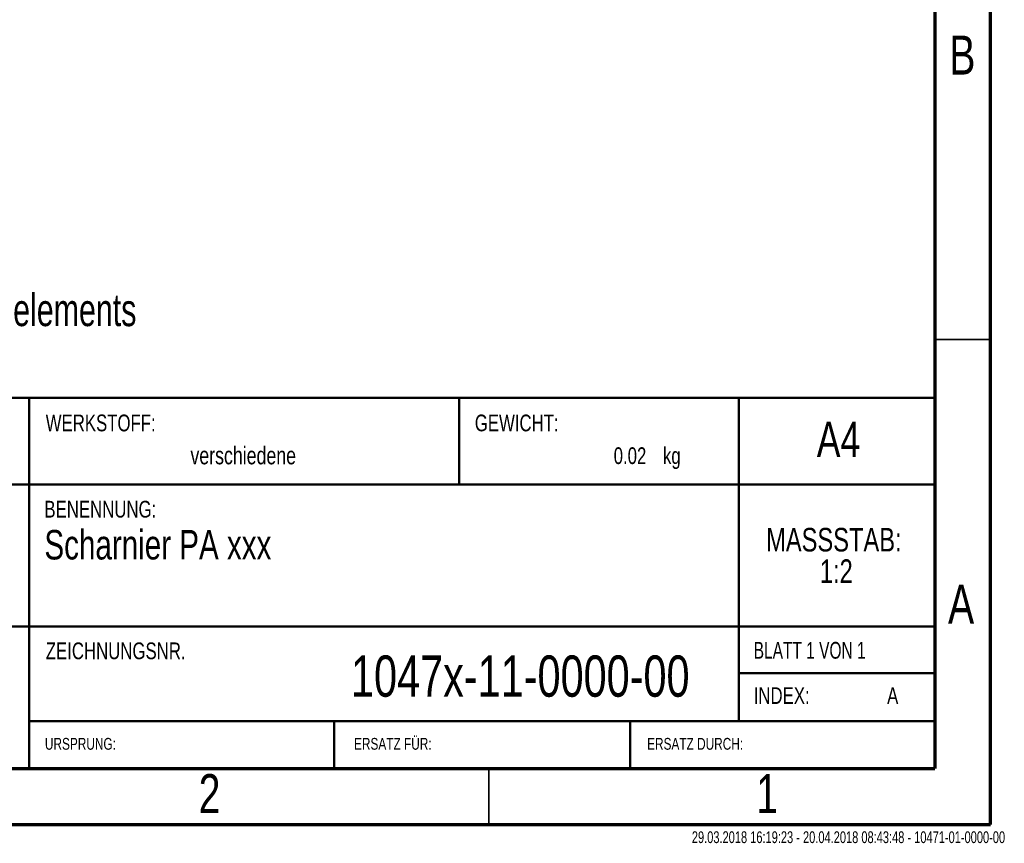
# Model space of a CAD drawing. Header units: millimetres. Extents: x 15 to 206, y 3 to 292.
# Tile 3 of 9: x 118 to 206, y 3 to 77. Entities that reach past the tile are written whole.
import ezdxf

# ---------------------------------------------------------------- set-up
doc = ezdxf.new("R2010")
doc.units = ezdxf.units.MM
doc.header["$PDSIZE"] = -1
doc.styles.add('SLDTEXTSTYLE0', font='TXT', dxfattribs={"width": 0.75})
doc.styles.add('SLDTEXTSTYLE1', font='TXT', dxfattribs={"width": 0.7})
doc.styles.add('SLDTEXTSTYLE2', font='TXT', dxfattribs={"width": 0.692308})

# ---------------------------------------------------------------- blocks, each defined once
blk = doc.blocks.new('SW_NOTE_0')
at = {"color": 0, "linetype": 'Continuous', "lineweight": 0, "char_height": 2.1167, "attachment_point": 2, "style": 'SLDTEXTSTYLE0'}
for s, insert in [('MASSSTAB:', (6.978, 2.729)), ('1:2', (7.197, -0.094))]:
    blk.add_mtext(s, dxfattribs=dict(at, insert=insert))

msp = doc.modelspace()

# ---------------------------------------------------------------- linework, layer by layer
at = {"color": 7, "linetype": 'Continuous', "lineweight": 70}
for p, q in [((205, 5), (205, 292)), ((200, 287), (200, 10)), ((20, 10), (200, 10)), ((15, 5), (205, 5))]:
    msp.add_line(p, q, dxfattribs=at)
at = {"color": 7, "linetype": 'Continuous', "lineweight": 35}
for p, q in [((200, 48.5), (205, 48.5)), ((160, 10), (160, 5))]:
    msp.add_line(p, q, dxfattribs=at)
at = {"color": 7, "linetype": 'Continuous', "lineweight": 50}
for p, q in [((200, 43.2626), (20, 43.2626)), ((118.8, 35.5), (118.8, 43.2626)), ((157.3569, 35.5), (157.3569, 43.2626)), ((182.4432, 35.5), (182.4432, 43.2626)), ((118.8, 35.5), (20, 35.5)), ((118.8, 35.5), (118.8, 10)), ((182.4432, 35.5), (118.8, 35.5)), ((182.4432, 14.325), (182.4432, 35.5)), ((200, 35.5), (182.4432, 35.5)), ((200, 22.7499), (20, 22.7499)), ((200, 18.575), (182.4432, 18.575)), ((200, 14.25), (118.8, 14.25)), ((146.1292, 10), (146.1292, 14.25)), ((172.6821, 10), (172.6821, 14.25))]:
    msp.add_line(p, q, dxfattribs=at)
at = {"color": 7, "linetype": 'Continuous', "lineweight": 18}
msp.add_line((118.8, 14.25), (200, 14.25), dxfattribs=at)
at = {"color": 7, "linetype": 'Continuous', "lineweight": 0}
msp.add_point((200, 46.2244), dxfattribs=at)

# ---------------------------------------------------------------- block references
msp.add_blockref('SW_NOTE_0', (183.9743, 28.8674), dxfattribs=at)

# ---------------------------------------------------------------- texts
for s, insert, char_height, attachment_point, style in [('B', (202.4733, 75.7615), 3.5, 2, 'SLDTEXTSTYLE0'), ('ohne Normbefestigungsteile geliefert / delivered without standard fastening elements', (26.3355, 52.6063), 2.910417, 1, 'SLDTEXTSTYLE1'), ('WERKSTOFF:', (120.2742, 41.7612), 1.5, 1, 'SLDTEXTSTYLE0'), ('GEWICHT:', (158.7532, 41.7598), 1.4986, 1, 'SLDTEXTSTYLE0'), ('A4', (191.3663, 41.1278), 3.175, 2, 'SLDTEXTSTYLE0'), ('verschiedene', (142.7233, 38.8866), 1.5875, 3, 'SLDTEXTSTYLE0'), ('kg', (175.627, 38.8231), 1.4986, 1, 'SLDTEXTSTYLE0'), ('0.02', (174.1326, 38.8231), 1.4986, 3, 'SLDTEXTSTYLE0'), ('BENENNUNG:', (120.1562, 34.0247), 1.5, 1, 'SLDTEXTSTYLE0'), ('Scharnier PA xxx', (120.1562, 31.4099), 2.645833, 1, 'SLDTEXTSTYLE0'), ('A', (202.3602, 26.5115), 3.5, 2, 'SLDTEXTSTYLE0'), ('ZEICHNUNGSNR.', (120.2787, 21.3173), 1.5, 1, 'SLDTEXTSTYLE0'), ('BLATT 1 VON 1', (183.7652, 21.3672), 1.5, 1, 'SLDTEXTSTYLE2'), ('1047x-11-0000-00', (178.0107, 20.1538), 3.704167, 3, 'SLDTEXTSTYLE0'), ('INDEX:', (183.7652, 17.3037), 1.5, 1, 'SLDTEXTSTYLE0'), ('A', (195.7266, 17.3037), 1.5, 1, 'SLDTEXTSTYLE0'), ('URSPRUNG:', (120.2021, 12.7561), 1.05833, 1, 'SLDTEXTSTYLE0'), ('ERSATZ FÜR:', (147.9222, 12.7561), 1.058333, 1, 'SLDTEXTSTYLE0'), ('ERSATZ DURCH:', (174.2041, 12.7561), 1.058333, 1, 'SLDTEXTSTYLE0'), ('2', (134.9648, 9.5115), 3.5, 2, 'SLDTEXTSTYLE0'), ('1', (184.9648, 9.5115), 3.5, 2, 'SLDTEXTSTYLE0'), ('29.03.2018 16:19:23 - 20.04.2018 08:43:48 - 10471-01-0000-00', (206.3066, 4.3795), 1.058333, 3, 'SLDTEXTSTYLE1')]:
    msp.add_mtext(s, dxfattribs=dict(at, insert=insert, char_height=char_height, attachment_point=attachment_point, style=style))

doc.saveas('drawing.dxf')
